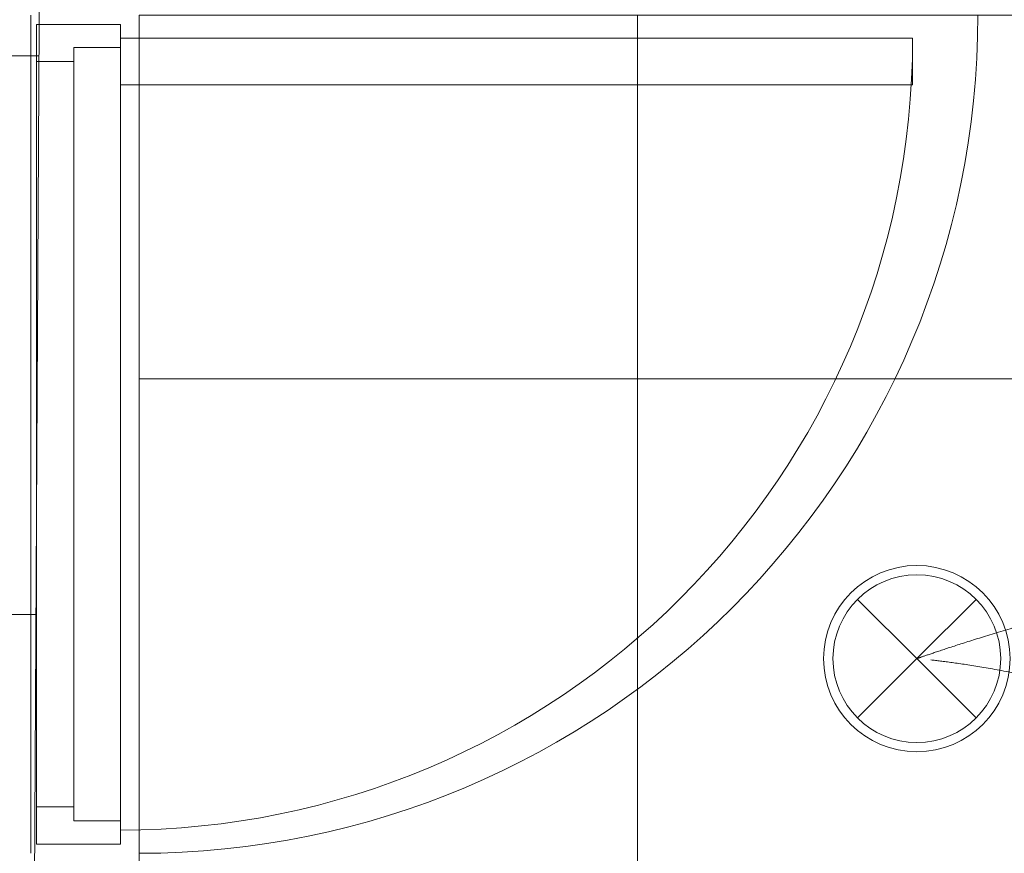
# Model space of a CAD drawing. Header units: millimetres. Extents: x -2932 to 42461, y -10716 to 17298.
# Tile 71 of 168: x 14887 to 15944, y 8641 to 9536. Entities that reach past the tile are written whole.
import ezdxf

# ---------------------------------------------------------------- set-up
doc = ezdxf.new("R2010")
doc.units = ezdxf.units.MM
doc.header["$MEASUREMENT"] = 0
doc.linetypes.add('Small Dashed', pattern=[282.222222, 141.111111, -141.111111])
for name, color, linetype, lineweight in [('ARCHICAD Doors_Pen_No__19', 255, 'Continuous', 0), ('Doors-1_Pen_No__1', 7, 'Continuous', 13), ('Doors_Pen_No__1', 7, 'Continuous', 13), ('I-WALL.IFC Model_Pen_No__19', 255, 'Continuous', 0), ('Plan Swing_Pen_No__1', 7, 'Continuous', 13), ('SA_LAGI_Pen_No__1', 7, 'Continuous', 13), ('SA_LAGI_Pen_No__2', 8, 'Continuous', 15), ('SA_VALGUSTI_Pen_No__20', 1, 'Continuous', 0), ('Walls_Pen_No__1', 7, 'Continuous', 13)]:
    doc.layers.add(name, color=color, linetype=linetype, lineweight=lineweight)
doc.layers.add('SA_LAGI_Pen_No__102', color=7, linetype='Continuous', lineweight=13, true_color=0xcccccc)

msp = doc.modelspace()

# ---------------------------------------------------------------- hatches: boundary and pattern name
at = {"layer": 'SA_LAGI_Pen_No__102', "linetype": 'Continuous', "lineweight": 13, "true_color": 0xcccccc}
h = msp.add_hatch(dxfattribs=at)
h.set_pattern_fill('Grid_60x60_0001', color=254, style=0, pattern_type=2)
h.set_pattern_definition([(270, (13271.1, 11896.84), (600, 0), []), (2e-13, (13271.1, 11896.84), (0, 600), [])])
h.paths.add_polyline_path([(12064.2, 12500), (12064.2, 7882.5), (14899.5, 7882.5), (14924.5, 12500)])
h = msp.add_hatch(dxfattribs=at)
h.set_pattern_fill('Grid_60x60_0001', color=254, style=0, pattern_type=2)
h.set_pattern_definition([(0, (16150, 8550), (0, 600), []), (90, (16150, 8550), (-600, 0), [])])
h.paths.add_polyline_path([(15015.5, 9541), (15015.5, 7882.5), (17672, 7870), (17672, 8482.5), (17788, 8482.5), (17788, 7882.5), (20188, 7882.5), (20188, 9541)])

# ---------------------------------------------------------------- linework, layer by layer
at = {"layer": 'ARCHICAD Doors_Pen_No__19', "color": 255, "linetype": 'Continuous', "lineweight": 0}
msp.add_arc((15015.5, 9541), 900, 270, 0, dxfattribs=at)
at = {"layer": 'Doors-1_Pen_No__1', "color": 7, "linetype": 'Continuous', "lineweight": 13}
for p, q in [((14905.5, 9531), (14995.5, 9531)), ((14905.5, 9491), (14905.5, 9531)), ((14995.5, 9531), (14995.5, 9516)), ((14995.5, 9516), (15845.5, 9516)), ((14995.5, 9466), (14995.5, 9516)), ((15845.5, 9516), (15845.5, 9466)), ((14945.5, 9506), (14945.5, 9491)), ((14995.5, 9506), (14945.5, 9506)), ((14945.5, 9491), (14905.5, 9491)), ((15845.5, 9466), (14995.5, 9466)), ((14905.5, 8691), (14945.5, 8691)), ((14905.5, 8651), (14905.5, 8691)), ((14945.5, 8691), (14945.5, 8676)), ((14945.5, 8676), (14995.5, 8676)), ((14995.5, 8676), (14995.5, 8651)), ((14995.5, 8651), (14905.5, 8651))]:
    msp.add_line(p, q, dxfattribs=at)
at = {"layer": 'Doors_Pen_No__1', "color": 7, "linetype": 'Continuous', "lineweight": 13}
for p, q in [((14905.5, 8691), (14905.5, 9491)), ((14945.5, 9491), (14945.5, 8691)), ((14995.5, 8676), (14995.5, 9466))]:
    msp.add_line(p, q, dxfattribs=at)
at = {"layer": 'I-WALL.IFC Model_Pen_No__19', "color": 255, "linetype": 'Continuous', "lineweight": 0}
for p, q in [((14899.5, 9541), (14899.5, 8641)), ((15015.5, 8641), (15015.5, 9541))]:
    msp.add_line(p, q, dxfattribs=at)
at = {"layer": 'Plan Swing_Pen_No__1', "color": 7, "linetype": 'Continuous', "lineweight": 13}
msp.add_arc((14995.5, 9516), 850, 270, 0, dxfattribs=at)
at = {"layer": 'SA_LAGI_Pen_No__1', "color": 7, "linetype": 'Continuous', "lineweight": 13, "flags": 128}
msp.add_lwpolyline([(12064.2, 12500), (14924.5, 12500), (14899.5, 7882.5), (12064.2, 7882.5)], close=True, dxfattribs=at)
at = {"layer": 'SA_LAGI_Pen_No__2', "color": 8, "linetype": 'Continuous', "lineweight": 15, "flags": 128}
msp.add_lwpolyline([(15015.5, 9541), (20188, 9541), (20188, 7882.5), (17788, 7882.5), (17788, 8482.5), (17672, 8482.5), (17672, 7870), (15015.5, 7882.5)], close=True, dxfattribs=at)
at = {"layer": 'SA_VALGUSTI_Pen_No__20', "color": 1, "linetype": 'Continuous', "lineweight": 0}
for q in [(15786.4, 8913.6), (15913.6, 8913.6), (15786.4, 8786.4), (15913.6, 8786.4)]:
    msp.add_line((15850, 8850), q, dxfattribs=at)
msp.add_circle((15850, 8850), 90, dxfattribs=at)
for start, end in [(0, 180), (180, 0)]:
    msp.add_arc((15850, 8850), 100, start, end, dxfattribs=at)
at = {"layer": 'SA_VALGUSTI_Pen_No__20', "color": 1, "linetype": 'Small Dashed', "lineweight": 0}
for points in [[(15850, 8850), (15850, 8850), (16291, 9009.5), (16748.7, 9005.2), (17183.1, 9001.2), (17600, 8850), (17600, 8850)], [(16563.7, 7989), (16563.7, 7989), (16613.6, 8222.3), (16528.2, 8429.5), (16369.4, 8815.1), (15850, 8850), (15850, 8850)]]:
    msp.add_open_spline(points, degree=3, knots=[0, 0, 0, 0, 1, 1, 1, 2, 2, 2, 2], dxfattribs=at)
at = {"layer": 'Walls_Pen_No__1', "color": 7, "linetype": 'Continuous', "lineweight": 13}
for p, q in [((14899.5, 8641), (14899.5, 9541)), ((15015.5, 9541), (15015.5, 9516)), ((15015.5, 9466), (15015.5, 8641))]:
    msp.add_line(p, q, dxfattribs=at)

doc.saveas('drawing.dxf')
